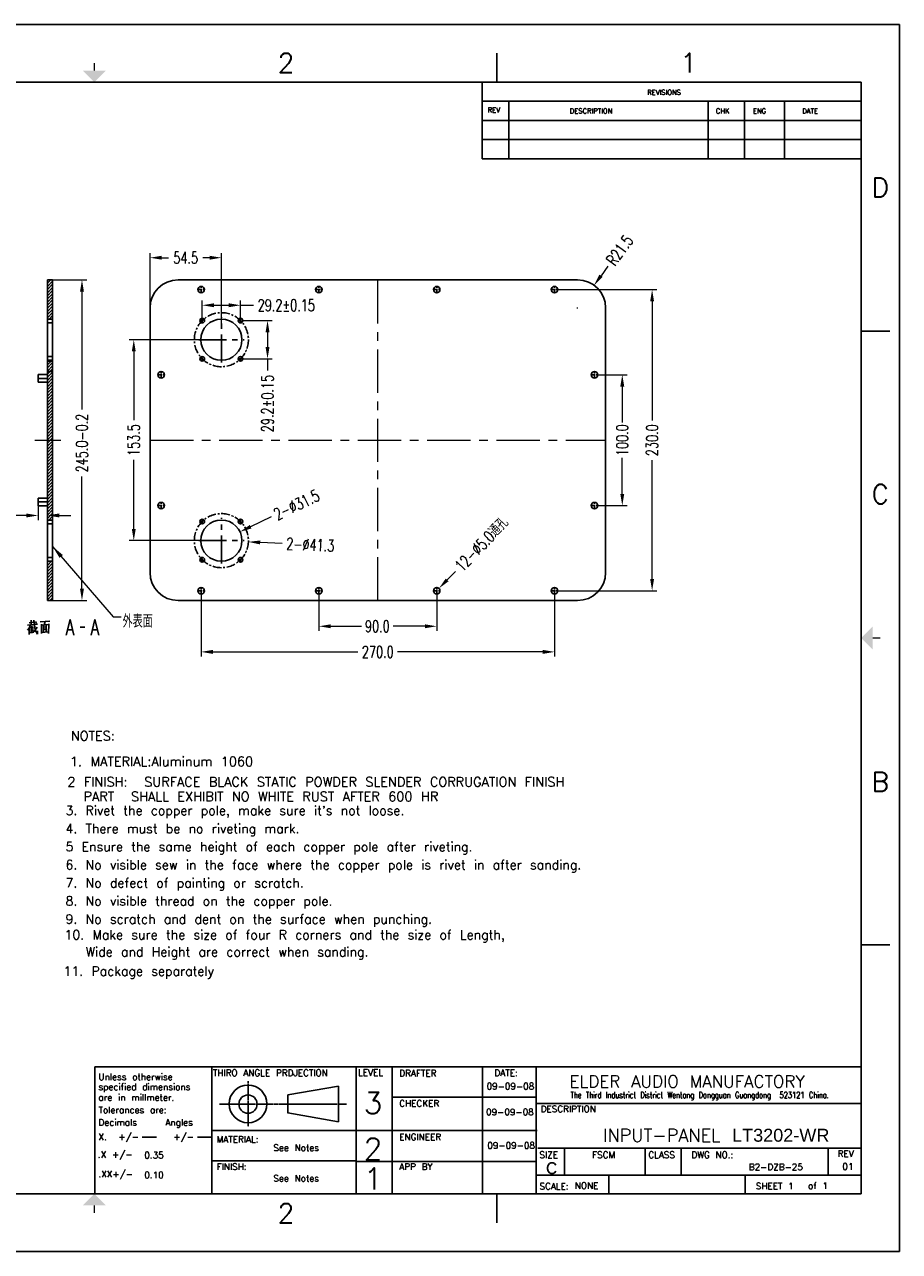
# Model space of a CAD drawing. Extents: x 2188 to 3430, y -119 to 818.
# Tile 2 of 2: x 2761 to 3430, y -119 to 818. Entities that reach past the tile are written whole.
import ezdxf
from ezdxf.enums import TextEntityAlignment as Align

# ---------------------------------------------------------------- set-up
doc = ezdxf.new("R2010")
doc.units = 0
doc.header["$LTSCALE"] = 3.6
doc.header["$MEASUREMENT"] = 0
doc.linetypes.add('CENTER', pattern=[0.6, 0.375, -0.075, 0.075, -0.075])
doc.layers.get('0').update_dxf_attribs({"linetype": 'CONTINUOUS'})
doc.layers.get('Defpoints').update_dxf_attribs({"linetype": 'CONTINUOUS'})
for name, color, linetype in [('5标注', 1, 'CONTINUOUS'), ('6文本', 5, 'CONTINUOUS'), ('DZB_DXF_TEXT', 7, 'CONTINUOUS'), ('REAR_PANEL_E09_1114DXF_HATCHING', 7, 'CONTINUOUS'), ('REAR_PANEL_EDXF_CONTINUOUS_LINE', 7, 'CONTINUOUS'), ('Title Block', 7, 'CONTINUOUS')]:
    doc.layers.add(name, color=color, linetype=linetype)
doc.layers.add('center', color=1, linetype='CENTER', lineweight=5)
doc.styles.add('Roman', font='romans')
doc.styles.get("Standard").update_dxf_attribs({"font": 'txt', "bigfont": 'gbcbig.shx'})
doc.styles.add('TXT', font='txt.shx', dxfattribs={"width": 0.7, "bigfont": 'INTECAD.SHX'})
doc.dimstyles.new('标准样式', dxfattribs={"dimtxt": 2.5, "dimasz": 2.5, "dimexe": 1, "dimexo": 0, "dimgap": 1, "dimtad": 0, "dimdec": 1, "dimzin": 1, "dimdsep": 46, "dimtxsty": 'TXT', "dimcen": 0.09, "dimclrd": 5, "dimclre": 252, "dimadec": 1, "dimazin": 0, "dimtfac": 1, "dimtdec": 1, "dimtofl": 0, "dimtmove": 0, "dimatfit": 3, "dimfxl": 0, "dimtzin": 0, "dimlwd": 13, "dimlwe": 13, "dimarcsym": 0})

# ---------------------------------------------------------------- blocks, each defined once
blk = doc.blocks.new('*D26')
at = {"layer": '5标注', "color": 5, "lineweight": 13}
blk.add_line((3206.91, 633.67), (3201.6, 626.41), dxfattribs=at)
at = {"layer": '5标注', "color": 252, "lineweight": 13}
for p, q in [((3183.26, 601.8), (3183.9, 601.8)), ((3183.58, 601.48), (3183.58, 602.12))]:
    blk.add_line(p, q, dxfattribs=at)
at = {"layer": '5标注', "color": 5}
blk.add_solid([(3200.39, 627.29), (3202.81, 625.52), (3196.28, 619.15)], dxfattribs=at)
at = {"layer": 'Defpoints', "color": 0}
for p in [(3196.28, 619.15), (3183.58, 601.8)]:
    blk.add_point(p, dxfattribs=at)
at = {"layer": '5标注', "color": 0, "insert": (3215.86, 645.89), "char_height": 9, "attachment_point": 5, "rotation": 53.78978, "style": 'TXT'}
blk.add_mtext('R21.5', dxfattribs=at)
blk = doc.blocks.new('*D23')
at = {"layer": '5标注', "color": 252, "lineweight": 13}
for p, q in [((2857.08, 586.24), (2857.08, 643.77)), ((2911.58, 586.24), (2911.58, 643.77))]:
    blk.add_line(p, q, dxfattribs=at)
at = {"layer": '5标注', "color": 5, "lineweight": 13}
for p, q in [((2866.08, 640.17), (2871.28, 640.17)), ((2902.58, 640.17), (2897.38, 640.17))]:
    blk.add_line(p, q, dxfattribs=at)
at = {"layer": '5标注', "color": 5}
for points in [[(2866.08, 641.67), (2866.08, 638.67), (2857.08, 640.17)], [(2902.58, 641.67), (2902.58, 638.67), (2911.58, 640.17)]]:
    blk.add_solid(points, dxfattribs=at)
at = {"layer": 'Defpoints', "color": 0}
for p in [(2857.08, 640.17), (2857.08, 586.24), (2911.58, 586.24)]:
    blk.add_point(p, dxfattribs=at)
at = {"layer": '5标注', "color": 0, "insert": (2884.33, 640.17), "char_height": 9, "attachment_point": 5, "style": 'TXT'}
blk.add_mtext('54.5', dxfattribs=at)
blk = doc.blocks.new('*D22')
at = {"layer": '5标注', "color": 252, "lineweight": 13}
for p, q in [((2911.26, 424.05), (2911.9, 424.05)), ((2911.58, 423.73), (2911.58, 424.37))]:
    blk.add_line(p, q, dxfattribs=at)
at = {"layer": '5标注', "color": 5, "lineweight": 13}
blk.add_line((2958.08, 421.92), (2941.2, 422.69), dxfattribs=at)
at = {"layer": '5标注', "color": 5}
blk.add_solid([(2941.26, 424.19), (2941.13, 421.2), (2932.2, 423.11)], dxfattribs=at)
at = {"layer": 'Defpoints', "color": 0}
for p in [(2890.95, 424.99), (2932.2, 423.11)]:
    blk.add_point(p, dxfattribs=at)
at = {"layer": '5标注', "color": 0, "insert": (2979.51, 420.94), "char_height": 9, "attachment_point": 5, "rotation": 357.38023, "style": 'TXT'}
blk.add_mtext('2-∅41.3', dxfattribs=at)
blk = doc.blocks.new('*D21')
at = {"layer": '5标注', "color": 5, "lineweight": 13}
blk.add_line((2949.66, 442.19), (2933.92, 434.69), dxfattribs=at)
at = {"layer": '5标注', "color": 252, "lineweight": 13}
for p, q in [((2911.26, 424.05), (2911.9, 424.05)), ((2911.58, 423.73), (2911.58, 424.37))]:
    blk.add_line(p, q, dxfattribs=at)
at = {"layer": '5标注', "color": 5}
blk.add_solid([(2933.28, 436.05), (2934.57, 433.34), (2925.8, 430.82)], dxfattribs=at)
at = {"layer": 'Defpoints', "color": 0}
for p in [(2925.8, 430.82), (2897.36, 417.28)]:
    blk.add_point(p, dxfattribs=at)
at = {"layer": '5标注', "color": 0, "insert": (2969.03, 451.42), "char_height": 9, "attachment_point": 5, "rotation": 25.4714, "style": 'TXT'}
blk.add_mtext('2-∅31.5', dxfattribs=at)
blk = doc.blocks.new('*D19')
at = {"layer": '5标注', "color": 5, "lineweight": 13}
blk.add_line((3090.31, 400.56), (3084.06, 394.09), dxfattribs=at)
at = {"layer": '5标注', "color": 252, "lineweight": 13}
for p, q in [((3075.76, 385.81), (3076.4, 385.81)), ((3076.08, 385.49), (3076.08, 386.13))]:
    blk.add_line(p, q, dxfattribs=at)
at = {"layer": '5标注', "color": 5}
blk.add_solid([(3082.98, 395.13), (3085.14, 393.05), (3077.81, 387.61)], dxfattribs=at)
at = {"layer": 'Defpoints', "color": 0}
for p in [(3077.81, 387.61), (3074.34, 384.01)]:
    blk.add_point(p, dxfattribs=at)
at = {"layer": '5标注', "color": 0, "insert": (3110.43, 421.42), "char_height": 9, "attachment_point": 5, "rotation": 46.02836, "style": 'TXT'}
blk.add_mtext('12-∅5.0通孔', dxfattribs=at)
blk = doc.blocks.new('*D17')
at = {"layer": '5标注', "color": 252, "lineweight": 13}
for p, q in [((2896.98, 592.15), (2896.98, 607.48)), ((2926.18, 593.13), (2926.18, 607.48))]:
    blk.add_line(p, q, dxfattribs=at)
at = {"layer": '5标注', "color": 5, "lineweight": 13}
for p, q in [((2905.98, 603.88), (2917.18, 603.88)), ((2926.18, 603.88), (2936.05, 603.88))]:
    blk.add_line(p, q, dxfattribs=at)
at = {"layer": '5标注', "color": 5}
for points in [[(2905.98, 605.38), (2905.98, 602.38), (2896.98, 603.88)], [(2917.18, 605.38), (2917.18, 602.38), (2926.18, 603.88)]]:
    blk.add_solid(points, dxfattribs=at)
at = {"layer": 'Defpoints', "color": 0}
for p in [(2926.18, 603.88), (2896.98, 592.15), (2926.18, 593.13)]:
    blk.add_point(p, dxfattribs=at)
at = {"layer": '5标注', "color": 0, "insert": (2961.18, 603.88), "char_height": 9, "attachment_point": 5, "style": 'TXT'}
blk.add_mtext('29.2%%p0.15', dxfattribs=at)
blk = doc.blocks.new('*D16')
at = {"layer": '5标注', "color": 252, "lineweight": 13}
for p, q in [((2927.22, 592.15), (2950.44, 592.15)), ((2926.18, 562.95), (2950.44, 562.95))]:
    blk.add_line(p, q, dxfattribs=at)
at = {"layer": '5标注', "color": 5, "lineweight": 13}
for p, q in [((2946.84, 583.15), (2946.84, 571.95)), ((2946.84, 562.95), (2946.84, 553.95))]:
    blk.add_line(p, q, dxfattribs=at)
at = {"layer": '5标注', "color": 5}
for points in [[(2945.34, 583.15), (2948.34, 583.15), (2946.84, 592.15)], [(2945.34, 571.95), (2948.34, 571.95), (2946.84, 562.95)]]:
    blk.add_solid(points, dxfattribs=at)
at = {"layer": 'Defpoints', "color": 0}
for p in [(2927.22, 592.15), (2926.18, 562.95), (2946.84, 562.95)]:
    blk.add_point(p, dxfattribs=at)
at = {"layer": '5标注', "color": 0, "insert": (2946.84, 528.82), "char_height": 9, "attachment_point": 5, "rotation": 90, "style": 'TXT'}
blk.add_mtext('29.2%%p0.15', dxfattribs=at)
blk = doc.blocks.new('*D15')
at = {"layer": '5标注', "color": 252, "lineweight": 13}
for p, q in [((2903.72, 577.55), (2841.05, 577.55)), ((2903.72, 424.05), (2841.05, 424.05))]:
    blk.add_line(p, q, dxfattribs=at)
at = {"layer": '5标注', "color": 5, "lineweight": 13}
for p, q in [((2844.65, 568.55), (2844.65, 516.09)), ((2844.65, 433.05), (2844.65, 485.79))]:
    blk.add_line(p, q, dxfattribs=at)
at = {"layer": '5标注', "color": 5}
for points in [[(2843.15, 568.55), (2846.15, 568.55), (2844.65, 577.55)], [(2843.15, 433.05), (2846.15, 433.05), (2844.65, 424.05)]]:
    blk.add_solid(points, dxfattribs=at)
at = {"layer": 'Defpoints', "color": 0}
for p in [(2903.72, 577.55), (2844.65, 424.05), (2903.72, 424.05)]:
    blk.add_point(p, dxfattribs=at)
at = {"layer": '5标注', "color": 0, "insert": (2844.65, 500.94), "char_height": 9, "attachment_point": 5, "rotation": 90, "style": 'TXT'}
blk.add_mtext('153.5', dxfattribs=at)
blk = doc.blocks.new('*D14')
at = {"layer": '5标注', "color": 252, "lineweight": 13}
for p, q in [((3167.55, 615.79), (3244.21, 615.79)), ((3167.55, 385.81), (3244.21, 385.81))]:
    blk.add_line(p, q, dxfattribs=at)
at = {"layer": '5标注', "color": 5, "lineweight": 13}
for p, q in [((3240.61, 606.79), (3240.61, 515.95)), ((3240.61, 394.81), (3240.61, 485.65))]:
    blk.add_line(p, q, dxfattribs=at)
at = {"layer": '5标注', "color": 5}
for points in [[(3239.11, 606.79), (3242.11, 606.79), (3240.61, 615.79)], [(3239.11, 394.81), (3242.11, 394.81), (3240.61, 385.81)]]:
    blk.add_solid(points, dxfattribs=at)
at = {"layer": 'Defpoints', "color": 0}
for p in [(3167.55, 615.79), (3240.61, 615.79), (3167.55, 385.81)]:
    blk.add_point(p, dxfattribs=at)
at = {"layer": '5标注', "color": 0, "insert": (3240.61, 500.8), "char_height": 9, "attachment_point": 5, "rotation": 90, "style": 'TXT'}
blk.add_mtext('230.0', dxfattribs=at)
blk = doc.blocks.new('*D13')
at = {"layer": '5标注', "color": 252, "lineweight": 13}
for p, q in [((3198.04, 550.8), (3221.44, 550.8)), ((3198.04, 450.8), (3221.44, 450.8))]:
    blk.add_line(p, q, dxfattribs=at)
at = {"layer": '5标注', "color": 5, "lineweight": 13}
for p, q in [((3217.84, 541.8), (3217.84, 514.37)), ((3217.84, 459.8), (3217.84, 487.22))]:
    blk.add_line(p, q, dxfattribs=at)
at = {"layer": '5标注', "color": 5}
for points in [[(3216.34, 541.8), (3219.34, 541.8), (3217.84, 550.8)], [(3216.34, 459.8), (3219.34, 459.8), (3217.84, 450.8)]]:
    blk.add_solid(points, dxfattribs=at)
at = {"layer": 'Defpoints', "color": 0}
for p in [(3198.04, 550.8), (3198.04, 450.8), (3217.84, 450.8)]:
    blk.add_point(p, dxfattribs=at)
at = {"layer": '5标注', "color": 0, "insert": (3217.84, 500.8), "char_height": 9, "attachment_point": 5, "rotation": 90, "style": 'TXT'}
blk.add_mtext('100.0', dxfattribs=at)
blk = doc.blocks.new('*D12')
at = {"layer": '5标注', "color": 252, "lineweight": 13}
for p, q in [((2896.08, 384.58), (2896.08, 335.48)), ((3166.08, 384.58), (3166.08, 335.48))]:
    blk.add_line(p, q, dxfattribs=at)
at = {"layer": '5标注', "color": 5, "lineweight": 13}
for p, q in [((2905.08, 339.08), (3015.93, 339.08)), ((3157.08, 339.08), (3046.23, 339.08))]:
    blk.add_line(p, q, dxfattribs=at)
at = {"layer": '5标注', "color": 5}
for points in [[(2905.08, 340.58), (2905.08, 337.58), (2896.08, 339.08)], [(3157.08, 340.58), (3157.08, 337.58), (3166.08, 339.08)]]:
    blk.add_solid(points, dxfattribs=at)
at = {"layer": 'Defpoints', "color": 0}
for p in [(2896.08, 384.58), (3166.08, 384.58), (3166.08, 339.08)]:
    blk.add_point(p, dxfattribs=at)
at = {"layer": '5标注', "color": 0, "insert": (3031.08, 339.08), "char_height": 9, "attachment_point": 5, "style": 'TXT'}
blk.add_mtext('270.0', dxfattribs=at)
blk = doc.blocks.new('*D11')
at = {"layer": '5标注', "color": 252, "lineweight": 13}
for p, q in [((2986.08, 385.01), (2986.08, 355.04)), ((3076.08, 385.01), (3076.08, 355.04))]:
    blk.add_line(p, q, dxfattribs=at)
at = {"layer": '5标注', "color": 5, "lineweight": 13}
for p, q in [((2995.08, 358.64), (3018.72, 358.64)), ((3067.08, 358.64), (3042.72, 358.64))]:
    blk.add_line(p, q, dxfattribs=at)
at = {"layer": '5标注', "color": 5}
for points in [[(2995.08, 360.14), (2995.08, 357.14), (2986.08, 358.64)], [(3067.08, 360.14), (3067.08, 357.14), (3076.08, 358.64)]]:
    blk.add_solid(points, dxfattribs=at)
at = {"layer": 'Defpoints', "color": 0}
for p in [(2986.08, 385.01), (3076.08, 385.01), (3076.08, 358.64)]:
    blk.add_point(p, dxfattribs=at)
at = {"layer": '5标注', "color": 0, "insert": (3030.72, 358.64), "char_height": 9, "attachment_point": 5, "style": 'TXT'}
blk.add_mtext('90.0', dxfattribs=at)
blk = doc.blocks.new('*D9')
at = {"layer": '5标注', "color": 252, "lineweight": 13}
for p, q in [((2771.67, 452.2), (2771.67, 439.7)), ((2778.67, 452.2), (2778.67, 439.7))]:
    blk.add_line(p, q, dxfattribs=at)
at = {"layer": '5标注', "color": 5, "lineweight": 13}
for p, q in [((2762.67, 443.3), (2753.67, 443.3)), ((2787.67, 443.3), (2796.67, 443.3))]:
    blk.add_line(p, q, dxfattribs=at)
at = {"layer": '5标注', "color": 5}
for points in [[(2762.67, 444.8), (2762.67, 441.8), (2771.67, 443.3)], [(2787.67, 444.8), (2787.67, 441.8), (2778.67, 443.3)]]:
    blk.add_solid(points, dxfattribs=at)
at = {"layer": 'Defpoints', "color": 0}
for p in [(2771.67, 452.2), (2778.67, 452.2), (2771.67, 443.3)]:
    blk.add_point(p, dxfattribs=at)
at = {"layer": '5标注', "color": 0, "insert": (2744.3, 443.3), "char_height": 9, "attachment_point": 5, "style": 'TXT'}
blk.add_mtext('7.0', dxfattribs=at)
blk = doc.blocks.new('*D8')
at = {"layer": '5标注', "color": 252, "lineweight": 13}
for p, q in [((2781.31, 623.3), (2808.68, 623.3)), ((2782.67, 378.3), (2808.68, 378.3))]:
    blk.add_line(p, q, dxfattribs=at)
at = {"layer": '5标注', "color": 5, "lineweight": 13}
for p, q in [((2805.08, 614.3), (2805.08, 524.27)), ((2805.08, 387.3), (2805.08, 472.97))]:
    blk.add_line(p, q, dxfattribs=at)
at = {"layer": '5标注', "color": 5}
for points in [[(2803.58, 614.3), (2806.58, 614.3), (2805.08, 623.3)], [(2803.58, 387.3), (2806.58, 387.3), (2805.08, 378.3)]]:
    blk.add_solid(points, dxfattribs=at)
at = {"layer": 'Defpoints', "color": 0}
for p in [(2781.31, 623.3), (2805.08, 623.3), (2782.67, 378.3)]:
    blk.add_point(p, dxfattribs=at)
at = {"layer": '5标注', "color": 0, "insert": (2805.08, 498.62), "char_height": 9, "attachment_point": 5, "rotation": 90, "style": 'TXT'}
blk.add_mtext('245.0-0.2', dxfattribs=at)
blk = doc.blocks.new('HATCHING_BL2')
at = {"layer": 'REAR_PANEL_E09_1114DXF_HATCHING', "color": 2, "linetype": 'Continuous'}
for p, q in [((14.584, 10.204), (14.574, 10.194)), ((14.678, 10.204), (14.574, 10.1)), ((14.732, 10.163), (14.574, 10.005)), ((14.732, 10.069), (14.574, 9.911)), ((14.732, 9.974), (14.574, 9.817)), ((14.732, 9.88), (14.574, 9.723)), ((14.732, 9.786), (14.574, 9.628)), ((14.732, 9.692), (14.574, 9.534)), ((14.732, 9.597), (14.574, 9.44)), ((14.732, 9.503), (14.574, 9.346)), ((14.732, 9.409), (14.574, 9.251)), ((14.732, 9.314), (14.574, 9.157)), ((14.732, 9.22), (14.574, 9.063)), ((14.732, 9.126), (14.628, 9.023)), ((14.732, 9.032), (14.723, 9.023)), ((14.614, 7.782), (14.574, 7.743)), ((14.708, 7.782), (14.574, 7.649)), ((14.732, 7.712), (14.574, 7.555)), ((14.732, 7.618), (14.574, 7.46)), ((14.732, 7.524), (14.574, 7.366)), ((14.732, 7.429), (14.574, 7.272)), ((14.732, 7.335), (14.574, 7.178)), ((14.732, 7.241), (14.574, 7.083)), ((14.732, 7.146), (14.574, 6.989)), ((14.732, 7.052), (14.574, 6.895)), ((14.732, 6.958), (14.574, 6.8)), ((14.732, 6.864), (14.574, 6.706)), ((14.732, 6.769), (14.574, 6.612)), ((14.732, 6.675), (14.574, 6.518)), ((14.732, 6.581), (14.574, 6.423)), ((14.732, 6.487), (14.574, 6.329)), ((14.732, 6.392), (14.574, 6.235)), ((14.732, 6.298), (14.574, 6.141)), ((14.732, 6.204), (14.574, 6.046)), ((14.732, 6.11), (14.574, 5.952)), ((14.732, 6.015), (14.574, 5.858)), ((14.732, 5.921), (14.574, 5.764)), ((14.732, 5.827), (14.574, 5.669)), ((14.732, 5.733), (14.574, 5.575)), ((14.732, 5.638), (14.574, 5.481)), ((14.732, 5.544), (14.574, 5.387)), ((14.732, 5.45), (14.574, 5.292)), ((14.732, 5.356), (14.574, 5.198)), ((14.732, 5.261), (14.574, 5.104)), ((14.732, 5.167), (14.574, 5.01)), ((14.732, 5.073), (14.574, 4.915)), ((14.732, 4.978), (14.574, 4.821)), ((14.732, 4.884), (14.574, 4.727)), ((14.732, 4.79), (14.574, 4.632)), ((14.732, 4.696), (14.574, 4.538)), ((14.732, 4.601), (14.574, 4.444)), ((14.732, 4.507), (14.574, 4.35)), ((14.732, 4.413), (14.574, 4.255)), ((14.732, 4.319), (14.574, 4.161)), ((14.732, 4.224), (14.574, 4.067)), ((14.732, 4.13), (14.574, 3.973)), ((14.732, 4.036), (14.574, 3.878)), ((14.732, 3.942), (14.574, 3.784)), ((14.732, 3.847), (14.574, 3.69)), ((14.732, 3.753), (14.574, 3.596)), ((14.732, 3.659), (14.574, 3.501)), ((14.732, 3.565), (14.574, 3.407)), ((14.732, 3.47), (14.574, 3.313)), ((14.732, 3.376), (14.574, 3.219)), ((14.732, 3.282), (14.574, 3.124)), ((14.732, 3.188), (14.574, 3.03)), ((14.732, 3.093), (14.618, 2.979)), ((14.732, 2.999), (14.712, 2.979)), ((14.603, 1.739), (14.574, 1.71)), ((14.697, 1.739), (14.574, 1.616)), ((14.732, 1.679), (14.574, 1.522)), ((14.732, 1.585), (14.574, 1.428)), ((14.732, 1.491), (14.574, 1.333)), ((14.732, 1.397), (14.574, 1.239)), ((14.732, 1.302), (14.574, 1.145)), ((14.732, 1.208), (14.574, 1.051)), ((14.732, 1.114), (14.574, 0.956)), ((14.732, 1.02), (14.574, 0.862)), ((14.732, 0.925), (14.574, 0.768)), ((14.732, 0.831), (14.574, 0.674)), ((14.732, 0.737), (14.574, 0.579)), ((14.732, 0.642), (14.647, 0.558))]:
    blk.add_line(p, q, dxfattribs=at)

msp = doc.modelspace()

# ---------------------------------------------------------------- linework, layer by layer
at = {"lineweight": 30}
msp.add_line((2814.81, 22.07), (2814.81, -74.99), dxfattribs=at)
for p, q in [((2814.81, 22.07), (3400.29, 22.07)), ((2904.38, 22.07), (2904.38, -74.99)), ((3014.58, 22.07), (3014.58, -74.36)), ((3041.97, 21.45), (3041.97, -74.99)), ((3111.08, 21.45), (3111.08, -74.99)), ((3152.17, 21.45), (3152.17, -74.99)), ((3042.59, -0.95), (3152.17, -0.95)), ((3152.79, -5.93), (3400.29, -5.93)), ((2904.38, -26.46), (3152.79, -26.46)), ((3153.41, -40.14), (3400.29, -40.14)), ((3173.81, -40.14), (3173.81, -60.52)), ((3235.29, -40.67), (3235.29, -60.52)), ((3262.94, -40.4), (3262.94, -60.52)), ((3375.05, -40.4), (3375.05, -60.79)), ((2904.38, -49.81), (3014.58, -49.81)), ((3014.58, -50.1), (3151.55, -50.1)), ((3152.79, -60.68), (3400.29, -60.68)), ((3207.64, -60.52), (3207.64, -74.74))]:
    msp.add_line(p, q)
at = {"linetype": 'CENTER'}
for p, q in [((2931.92, 11.13), (2931.92, -23.46)), ((2910.24, -6.37), (3007.07, -6.37))]:
    msp.add_line(p, q, dxfattribs=at)
at = {"linetype": 'Continuous'}
for p, q in [((2962.36, 0.77), (3001.14, 7.36)), ((2962.36, -13.23), (2962.36, 0.77)), ((3001.14, 7.36), (3001.14, -19.82)), ((3001.14, -19.82), (2962.36, -13.09))]:
    msp.add_line(p, q, dxfattribs=at)
at = {"color": 6, "linetype": 'CENTER', "ltscale": 5}
for centre in [(2911.58, 577.55), (2911.58, 424.05)]:
    msp.add_circle(centre, 20.65, dxfattribs=at)
at = {"linetype": 'Continuous'}
for centre, radius in [((2931.92, -6.23), 14.41), ((2931.92, -6.37), 7)]:
    msp.add_circle(centre, radius, dxfattribs=at)
at = {"layer": 'center', "color": 1, "linetype": 'CENTER', "ltscale": 24.5}
for p, q in [((3031.08, 378.3), (3031.08, 623.3)), ((2769.1, 500.8), (2788.95, 500.8)), ((2857.08, 500.8), (3205.08, 500.8))]:
    msp.add_line(p, q, dxfattribs=at)
at = {"layer": 'DZB_DXF_TEXT', "color": 2, "linetype": 'Continuous'}
for p, q in [((2763.51, 359.4), (2770.99, 360.17)), ((2764.64, 361.32), (2767.82, 361.71)), ((2764.87, 357.29), (2764.87, 352.49)), ((2768.05, 356.71), (2764.87, 356.33)), ((2765.1, 357.67), (2768.05, 358.06)), ((2766.23, 359.79), (2766.23, 363.44)), ((2766.69, 359.02), (2766.69, 353.45)), ((2768.27, 354.41), (2770.77, 357.87)), ((2769.63, 362.28), (2770.31, 360.75)), ((2780.52, 362.67), (2773.04, 362.09)), ((2774.17, 360.36), (2774.17, 353.07)), ((2779.61, 359.98), (2774.17, 359.4)), ((2775.76, 359.6), (2775.76, 354.03)), ((2777.34, 358.25), (2775.76, 358.06)), ((2775.76, 356.33), (2777.34, 356.52)), ((2776.21, 359.6), (2776.89, 362.28)), ((2777.8, 359.6), (2777.8, 354.22)), ((2779.39, 353.07), (2779.84, 360.56)), ((2803.68, 357.87), (2807.25, 357.87)), ((2768.05, 355.37), (2764.87, 354.99)), ((2768.27, 354.03), (2764.87, 353.64)), ((2770.99, 355.18), (2771.22, 352.68)), ((2774.17, 353.83), (2779.39, 354.41)), ((2794.15, 355.88), (2797.73, 355.88)), ((2813.2, 355.88), (2816.78, 355.88))]:
    msp.add_line(p, q, dxfattribs=at)
for points in [[(2763.51, 355.56), (2764.87, 357.29), (2765.55, 359.21)], [(2768.27, 363.44), (2768.95, 358.06), (2769.41, 355.75), (2771.22, 352.68)], [(2792.96, 351.91), (2795.94, 363.82), (2798.92, 351.91)], [(2812.01, 351.91), (2814.99, 363.82), (2817.97, 351.91)]]:
    msp.add_lwpolyline(points, dxfattribs=at)
at = {"layer": 'REAR_PANEL_EDXF_CONTINUOUS_LINE', "color": 7, "linetype": 'Continuous'}
for p, q in [((2778.67, 378.3), (2778.67, 623.3)), ((2782.67, 623.3), (2778.67, 623.3)), ((2782.67, 378.3), (2782.67, 623.3)), ((2878.58, 623.3), (3183.58, 623.3)), ((2857.08, 399.8), (2857.08, 601.8)), ((3205.08, 601.8), (3205.08, 399.8)), ((2782.67, 593.3), (2778.67, 593.3)), ((2782.67, 590.4), (2778.67, 590.4)), ((2782.67, 564.7), (2778.67, 564.7)), ((2782.67, 561.8), (2778.67, 561.8)), ((2782.67, 561.2), (2778.67, 561.2)), ((2782.67, 553.3), (2778.67, 553.3)), ((2771.67, 551), (2771.67, 545)), ((2778.67, 551), (2771.67, 551)), ((2778.67, 548), (2771.67, 548)), ((2778.67, 545), (2771.67, 545)), ((2778.67, 456.6), (2771.67, 456.6)), ((2771.67, 456.6), (2771.67, 450.6)), ((2778.67, 453.6), (2771.67, 453.6)), ((2778.67, 450.6), (2771.67, 450.6)), ((2782.67, 439.8), (2778.67, 439.8)), ((2782.67, 436.9), (2778.67, 436.9)), ((2782.67, 411.2), (2778.67, 411.2)), ((2782.67, 408.3), (2778.67, 408.3)), ((2782.67, 378.3), (2778.67, 378.3)), ((3183.58, 378.3), (2878.58, 378.3))]:
    msp.add_line(p, q, dxfattribs=at)
at = {"layer": 'REAR_PANEL_EDXF_CONTINUOUS_LINE', "color": 1, "linetype": 'CENTER', "ltscale": 2.5}
for p, q in [((2893.33, 615.79), (2898.83, 615.79)), ((2896.08, 613.04), (2896.08, 618.54)), ((2983.33, 615.79), (2988.83, 615.79)), ((2986.08, 613.04), (2986.08, 618.54)), ((3073.33, 615.79), (3078.83, 615.79)), ((3076.08, 613.04), (3076.08, 618.54)), ((3163.33, 615.79), (3168.83, 615.79)), ((3166.08, 613.04), (3166.08, 618.54)), ((2865.58, 548.05), (2865.58, 553.55)), ((3196.58, 548.05), (3196.58, 553.55)), ((2862.83, 550.8), (2868.33, 550.8)), ((3193.83, 550.8), (3199.33, 550.8)), ((2862.83, 450.8), (2868.33, 450.8)), ((2865.58, 448.05), (2865.58, 453.55)), ((3193.83, 450.8), (3199.33, 450.8)), ((3196.58, 448.05), (3196.58, 453.55)), ((2893.33, 385.81), (2898.83, 385.81)), ((2896.08, 383.06), (2896.08, 388.56)), ((2983.33, 385.81), (2988.83, 385.81)), ((2986.08, 383.06), (2986.08, 388.56)), ((3073.33, 385.81), (3078.83, 385.81)), ((3076.08, 383.06), (3076.08, 388.56)), ((3163.33, 385.81), (3168.83, 385.81)), ((3166.08, 383.06), (3166.08, 388.56))]:
    msp.add_line(p, q, dxfattribs=at)
at = {"layer": 'REAR_PANEL_EDXF_CONTINUOUS_LINE', "color": 1, "linetype": 'CENTER', "ltscale": 1.75}
for p, q in [((2895.05, 592.15), (2898.9, 592.15)), ((2896.98, 590.22), (2896.98, 594.07)), ((2924.25, 592.15), (2928.1, 592.15)), ((2926.18, 590.22), (2926.18, 594.07)), ((2895.05, 562.95), (2898.9, 562.95)), ((2896.98, 561.02), (2896.98, 564.87)), ((2924.25, 562.95), (2928.1, 562.95)), ((2926.18, 561.02), (2926.18, 564.87)), ((2896.98, 436.72), (2896.98, 440.57)), ((2926.18, 436.72), (2926.18, 440.57)), ((2895.05, 438.65), (2898.9, 438.65)), ((2924.25, 438.65), (2928.1, 438.65)), ((2895.05, 409.45), (2898.9, 409.45)), ((2896.98, 407.52), (2896.98, 411.37)), ((2924.25, 409.45), (2928.1, 409.45)), ((2926.18, 407.52), (2926.18, 411.37))]:
    msp.add_line(p, q, dxfattribs=at)
at = {"layer": 'REAR_PANEL_EDXF_CONTINUOUS_LINE', "color": 1, "linetype": 'CENTER', "ltscale": 15.75}
for p, q in [((2911.58, 560.22), (2911.58, 594.87)), ((2894.25, 577.55), (2928.9, 577.55)), ((2911.58, 406.72), (2911.58, 441.37)), ((2894.25, 424.05), (2928.9, 424.05))]:
    msp.add_line(p, q, dxfattribs=at)
at = {"layer": 'REAR_PANEL_EDXF_CONTINUOUS_LINE', "color": 7, "linetype": 'Continuous'}
for centre, radius in [((2896.08, 615.79), 2.5), ((2986.08, 615.79), 2.5), ((3076.08, 615.79), 2.5), ((3166.08, 615.79), 2.5), ((2896.98, 592.15), 1.75), ((2911.58, 577.55), 15.75), ((2926.18, 592.15), 1.75), ((2896.98, 562.95), 1.75), ((2926.18, 562.95), 1.75), ((2865.58, 550.8), 2.5), ((3196.58, 550.8), 2.5), ((2865.58, 450.8), 2.5), ((3196.58, 450.8), 2.5), ((2896.98, 438.65), 1.75), ((2911.58, 424.05), 15.75), ((2926.18, 438.65), 1.75), ((2896.98, 409.45), 1.75), ((2926.18, 409.45), 1.75), ((2896.08, 385.81), 2.5), ((2986.08, 385.81), 2.5), ((3076.08, 385.81), 2.5), ((3166.08, 385.81), 2.5)]:
    msp.add_circle(centre, radius, dxfattribs=at)
for centre, start, end in [((2878.58, 601.8), 90, 180), ((3183.58, 601.8), 0, 90), ((2878.58, 399.8), 180, 270), ((3183.58, 399.8), 270, 0)]:
    msp.add_arc(centre, 21.5, start, end, dxfattribs=at)
at = {"layer": 'Title Block'}
for p, q in [((3429.57, 818.3), (2199.47, 818.3)), ((3429.57, -118.92), (3429.57, 818.3)), ((3122.05, 774.37), (3122.05, 796.34)), ((3110.9, 774.37), (3110.9, 715.79)), ((3110.9, 759.73), (3400.29, 759.73)), ((3131.18, 715.79), (3131.18, 759.73)), ((3283.36, 715.79), (3283.36, 759.73)), ((3311.07, 715.79), (3311.07, 759.73)), ((3341.71, 715.79), (3341.71, 759.73)), ((3110.9, 745.08), (3400.29, 745.08)), ((3110.9, 730.44), (3400.29, 730.44)), ((3110.9, 715.79), (3400.29, 715.79)), ((3400.29, 584), (3422.25, 584)), ((3400.29, 115.39), (3422.25, 115.39)), ((2851.1, -31.6), (2861.92, -31.6)), ((2893.31, -31.6), (2903.59, -31.6)), ((3311.59, -74.99), (3311.59, -60.68)), ((3122.05, -96.95), (3122.05, -74.99)), ((2199.47, -118.92), (3429.57, -118.92))]:
    msp.add_line(p, q, dxfattribs=at)
at = {"layer": 'Title Block', "lineweight": 30}
for p, q in [((3400.29, 774.37), (2228.76, 774.37)), ((3400.29, -74.99), (3400.29, 774.37)), ((2228.76, -74.99), (3400.29, -74.99))]:
    msp.add_line(p, q, dxfattribs=at)
at = {"layer": 'Title Block', "const_width": 1.17}
for points in [[(2814.52, 789.01), (2814.52, 783.16)], [(3414.93, 349.69), (3409.07, 349.69)], [(2814.52, -89.63), (2814.52, -83.77)]]:
    msp.add_lwpolyline(points, dxfattribs=at)
at = {"layer": 'Title Block'}
for points in [[(2805.74, 783.16), (2823.31, 783.16), (2814.52, 774.37)], [(3409.07, 340.91), (3409.07, 358.48), (3400.29, 349.69)], [(2805.74, -83.77), (2823.31, -83.77), (2814.52, -74.99)]]:
    msp.add_solid(points, dxfattribs=at)

# ---------------------------------------------------------------- block references
at = {"xscale": 25.4, "yscale": 25.4, "zscale": 25.4}
msp.add_blockref('HATCHING_BL2', (2408.48, 364.13), dxfattribs=at)

# ---------------------------------------------------------------- texts
at = {"layer": '6文本', "style": 'Roman'}
for s, p in [('2', (2960.97, 789.01)), ('1', (3268.49, 789.01)), ('D', (3414.93, 693.83)), ('C', (3414.93, 459.52)), ('B', (3414.93, 239.86)), ('2', (2960.97, -89.63))]:
    msp.add_text(s, height=14.64, dxfattribs=at).set_placement(p, align=Align.MIDDLE_CENTER)
for s, height, p in [('REVISIONS', 3.807, (3236.87, 764.56)), ('REV', 3.807, (3114.97, 751.19)), ('DESCRIPTION', 3.8075, (3177.7, 750.37)), ('CHK', 3.807, (3289.28, 750.37)), ('ENG', 3.807, (3317.56, 750.37)), ('DATE', 3.807, (3355.26, 750.37))]:
    msp.add_text(s, height=height, dxfattribs=at).set_placement(p)
at = {"layer": '6文本', "linetype": 'Continuous'}
for s, height, p in [('NOTES:', 7.2, (2796.55, 271.4)), ('1. MATERIAL:Aluminum 1060', 7.2, (2795.86, 251.81)), ('2 FINISH:  SURFACE BLACK STATIC POWDER SLENDER CORRUGATION FINISH', 7.2, (2793.93, 236.19)), ('PART  SHALL EXHIBIT NO WHITE RUST AFTER 600 HR', 7.2, (2806.25, 225.05)), ("3. Rivet the copper pole, make sure it's not loose.", 7.0226, (2792.52, 214.41)), ('4. There must be no riveting mark.', 7.0226, (2792.52, 200.59)), ('5 Ensure the same height of each copper pole after riveting.', 7.0226, (2792.52, 186.76)), ('6. No visible sew in the face where the copper pole is rivet in after sanding.', 7.0226, (2792.52, 172.94)), ('7. No defect of painting or scratch.', 7.0226, (2792.52, 159.11)), ('8. No visible thread on the copper pole.', 7.0226, (2792.52, 145.29)), ('9. No scratch and dent on the surface when punching. ', 7.0226, (2792.52, 131.47)), ('10. Make sure the size of four R corners and the size of Length,', 7.0226, (2791.76, 119.5)), (' Wide and Height are correct when sanding.', 7.0226, (2801.6, 106.43)), ('11. Package separately ', 7.0226, (2791, 91.71))]:
    msp.add_text(s, height=height, dxfattribs=at).set_placement(p)
at = {"layer": '6文本'}
for s, height, p in [('THIRO ANGLE PRDJECTION', 4.9378, (2905.09, 15.04)), ('LEVEL', 4.938, (3015.98, 15.34)), ('DRAFTER', 4.938, (3047.48, 14.77)), ('DATE:', 4.938, (3120.16, 15.07)), ('specified dimensions', 4.9378, (2817.71, 4.39)), ('Unless otherwise', 4.9378, (2817.71, 12.02)), ('09-09-08', 4.938, (3114.16, 4.84)), ('ELDER AUDIO MANUFACTORY', 9.3312, (3177.48, 6.29)), ('are in millmeter.', 4.9378, (2817.71, -3.72)), ('3', 16.46, (3020.41, -13.69)), ('Tolerances are:', 4.9378, (2817.71, -13.27)), ('CHECKER', 4.938, (3047.48, -8.26)), ('DESCRIPTION', 4.9378, (3155.54, -12.51)), ('Decimals    Angles', 4.9378, (2817.71, -22.82)), ('09-09-08', 4.938, (3113.78, -14.84)), ('X.  +/-', 4.938, (2817.71, -33.8)), ('+/-', 4.938, (2874.84, -33.8)), ('MATERIAL:', 4.938, (2907.95, -35.72)), ('See Notes', 4.938, (2951.27, -42.17)), ('2', 16.46, (3020.41, -48.81)), ('ENGINEER', 4.938, (3047.48, -33.9)), ('09-09-08', 4.938, (3114.74, -40.39)), ('.X +/-', 4.938, (2817.23, -47.32)), ('0.35', 4.938, (2852.72, -47.83)), ('SIZE', 4.938, (3154.53, -47.56)), ('FSCM', 4.938, (3194.8, -47.56)), ('CLASS', 4.938, (3237.72, -47.56)), ('DWG NO.:', 4.938, (3270.71, -47.61)), ('REV', 4.938, (3382.35, -46.71)), ('FINISH:', 4.938, (2907.95, -56.67)), ('1', 16.46, (3020.41, -71.61)), ('APP BY', 4.938, (3047.48, -56.56)), ('c', 12.34, (3159.11, -59.43)), ('B2-DZB-25', 4.938, (3314.51, -56.81)), ('.XX+/-', 4.938, (2817.71, -62.26)), ('0.10', 4.938, (2852.72, -62.98)), ('See Notes', 4.938, (2951.27, -65.53)), ('SCALE:', 4.938, (3154.63, -71.57)), ('NONE', 4.938, (3181.58, -71.1)), ('SHEET 1', 4.938, (3319.86, -71.39)), ('of 1', 4.938, (3359.79, -71.19))]:
    msp.add_text(s, height=height, dxfattribs=at).set_placement(p)
at = {"layer": '6文本', "width": 0.65}
msp.add_text('The Third Industrict District Wentang Dongguan Guangdong  523121 China.', height=4.6656, dxfattribs=at).set_placement((3178.29, -1.76))
at = {"layer": '6文本', "color": 0, "linetype": 'Continuous', "oblique": 0.00002}
msp.add_text('01', height=5.24, dxfattribs=at).set_placement((3385.8, -56.63))
at = {"layer": '6文本', "insert": (2836.08, 367.61), "char_height": 3.5, "attachment_point": 1, "style": 'TXT'}
msp.add_mtext('{\\H2.857x;外表面}', dxfattribs=at)
at = {"layer": '6文本', "insert": (3203.16, -25.2), "char_height": 9.8755, "attachment_point": 1}
msp.add_mtext('INPUT-PANEL {\\fArial|b0|i0|c0|p32;LT3202-WR}', dxfattribs=at)

# ---------------------------------------------------------------- dimensions: what is measured, and where the dimension line sits
at = {"layer": '5标注'}
dim = msp.add_radius_dim(center=(3183.58, 601.8), mpoint=(3196.28, 619.15), dimstyle='标准样式', override={"dimscale": 3.6}, dxfattribs=at)
dim.commit()
dim.dimension.update_dxf_attribs({"geometry": '*D26', "text_midpoint": (3215.86, 645.89)})
for base, p1, p2, picture, middle in [((2857.08, 640.17), (2911.58, 586.24), (2857.08, 586.24), '*D23', (2884.33, 640.17)), ((2771.67, 443.3), (2778.67, 452.2), (2771.67, 452.2), '*D9', (2744.3, 443.3)), ((3166.08, 339.08), (2896.08, 384.58), (3166.08, 384.58), '*D12', (3031.08, 339.08))]:
    dim = msp.add_linear_dim(base=base, p1=p1, p2=p2, dimstyle='标准样式', override={"dimscale": 3.6}, dxfattribs=at)
    dim.commit()
    dim.dimension.update_dxf_attribs({"geometry": picture, "text_midpoint": middle})
for base, p1, p2, text, picture, middle in [((2805.08, 623.3), (2782.67, 378.3), (2781.31, 623.3), '245.0-0.2', '*D8', (2805.08, 498.62)), ((2946.84, 562.95), (2927.22, 592.15), (2926.18, 562.95), '<>%%p0.15', '*D16', (2946.84, 528.82))]:
    dim = msp.add_linear_dim(base=base, p1=p1, p2=p2, angle=90, text=text, dimstyle='标准样式', override={"dimscale": 3.6}, dxfattribs=at)
    dim.commit()
    dim.dimension.update_dxf_attribs({"geometry": picture, "text_midpoint": middle, "dimtype": 160})
dim = msp.add_linear_dim(base=(2926.18, 603.88), p1=(2896.98, 592.15), p2=(2926.18, 593.13), text='<>%%p0.15', dimstyle='标准样式', override={"dimscale": 3.6}, dxfattribs=at)
dim.commit()
dim.dimension.update_dxf_attribs({"geometry": '*D17', "text_midpoint": (2961.18, 603.88), "dimtype": 160})
for base, p1, p2, picture, middle in [((3240.61, 615.79), (3167.55, 385.81), (3167.55, 615.79), '*D14', (3240.61, 500.8)), ((3217.84, 450.8), (3198.04, 550.8), (3198.04, 450.8), '*D13', (3217.84, 500.8))]:
    dim = msp.add_linear_dim(base=base, p1=p1, p2=p2, angle=90, dimstyle='标准样式', override={"dimscale": 3.6}, dxfattribs=at)
    dim.commit()
    dim.dimension.update_dxf_attribs({"geometry": picture, "text_midpoint": middle})
dim = msp.add_linear_dim(base=(2844.65, 424.05), p1=(2903.72, 577.55), p2=(2903.72, 424.05), angle=90, dimstyle='标准样式', override={"dimscale": 3.6}, dxfattribs=at)
dim.commit()
dim.dimension.update_dxf_attribs({"geometry": '*D15', "text_midpoint": (2844.65, 500.94), "dimtype": 160})
for p1, p2, picture, middle in [((2897.36, 417.28), (2925.8, 430.82), '*D21', (2969.03, 451.42)), ((2890.95, 424.99), (2932.2, 423.11), '*D22', (2979.51, 420.94))]:
    dim = msp.add_diameter_dim_2p(p1=p1, p2=p2, text='2-<>', dimstyle='标准样式', override={"dimscale": 3.6}, dxfattribs=at)
    dim.commit()
    dim.dimension.update_dxf_attribs({"geometry": picture, "text_midpoint": middle, "dimtype": 163})
dim = msp.add_diameter_dim_2p(p1=(3074.34, 384.01), p2=(3077.81, 387.61), text='12-<>通孔', dimstyle='标准样式', override={"dimscale": 3.6}, dxfattribs=at)
dim.commit()
dim.dimension.update_dxf_attribs({"geometry": '*D19', "text_midpoint": (3110.43, 421.42)})
dim = msp.add_linear_dim(base=(3076.08, 358.64), p1=(2986.08, 385.01), p2=(3076.08, 385.01), dimstyle='标准样式', override={"dimscale": 3.6}, dxfattribs=at)
dim.commit()
dim.dimension.update_dxf_attribs({"geometry": '*D11', "text_midpoint": (3030.72, 358.64), "dimtype": 160})

# ---------------------------------------------------------------- leaders
at = {"annotation_type": 0, "has_hookline": 1, "hookline_direction": 0, "text_width": 22.68}
msp.add_leader([(2782.67, 419.56), (2829.02, 365.86), (2835.08, 365.86)], dimstyle='标准样式', override={"dimasz": 10, "dimgap": 1, "dimtad": 0}, dxfattribs=at)

doc.saveas('drawing.dxf')
